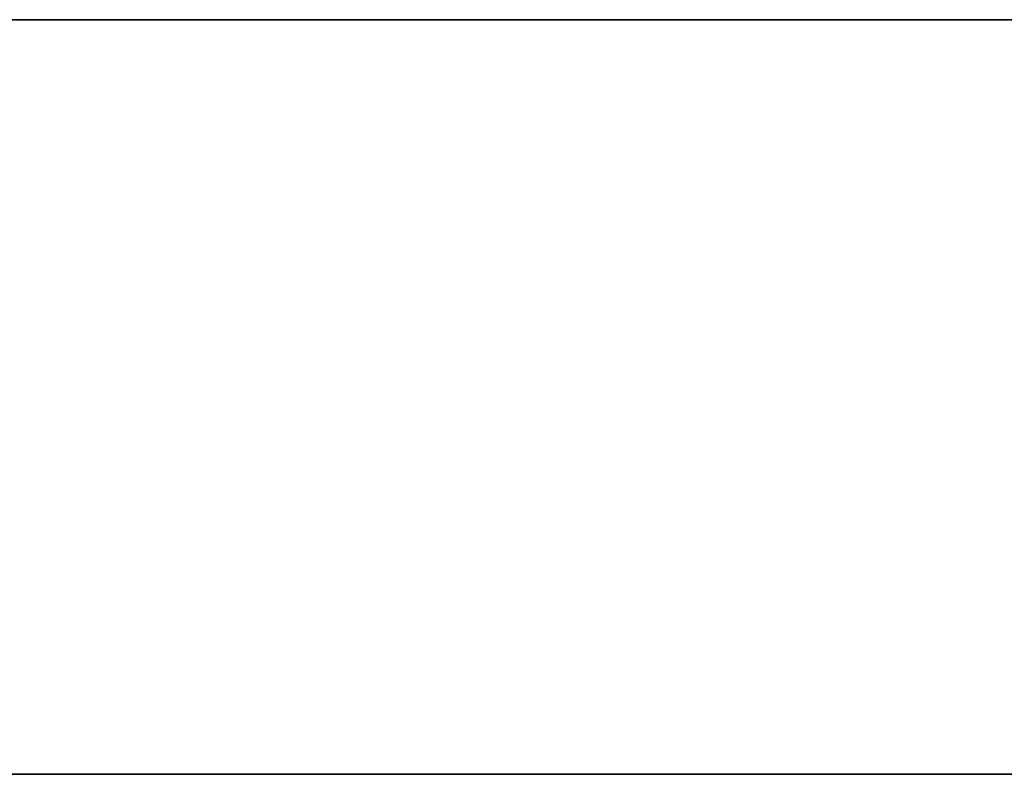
# Model space of a CAD drawing. Header units: millimetres. Extents: x 796 to 2396, y 2925 to 3240.
# Tile 32 of 33: x 1617 to 1878, y 3040 to 3240. Entities that reach past the tile are written whole.
import ezdxf

# ---------------------------------------------------------------- set-up
doc = ezdxf.new("R2010")
doc.units = ezdxf.units.MM
doc.layers.add('A-WALL', color=113, linetype='Continuous', lineweight=50)

msp = doc.modelspace()

# ---------------------------------------------------------------- meshes
at = {"layer": 'A-WALL', "lineweight": 25}
mesh = msp.add_polyface(dxfattribs=at)
corners = [(796.19, 3239.53), (796.19, 3239.53, 1100), (2396.19, 3239.53, 1100), (2396.19, 3239.53)]
mesh.append_faces([[corners[k] for k in face] for face in [(1, 2, 3, 0)]])
mesh = msp.add_polyface(dxfattribs=at)
corners = [(2396.19, 3039.53), (796.19, 3039.53), (796.19, 3239.53), (2396.19, 3239.53)]
mesh.append_faces([[corners[k] for k in face] for face in [(0, 1, 2, 3)]])
mesh = msp.add_polyface(dxfattribs=at)
corners = [(796.19, 3039.53, 1100), (2396.19, 3039.53, 1100), (2396.19, 3239.53, 1100), (796.19, 3239.53, 1100)]
mesh.append_faces([[corners[k] for k in face] for face in [(0, 1, 2, 3)]])
mesh = msp.add_polyface(dxfattribs=at)
corners = [(796.19, 3039.53), (2396.19, 3039.53), (2396.19, 3039.53, 1100), (796.19, 3039.53, 1100)]
mesh.append_faces([[corners[k] for k in face] for face in [(2, 3, 0, 1)]])

doc.saveas('drawing.dxf')
